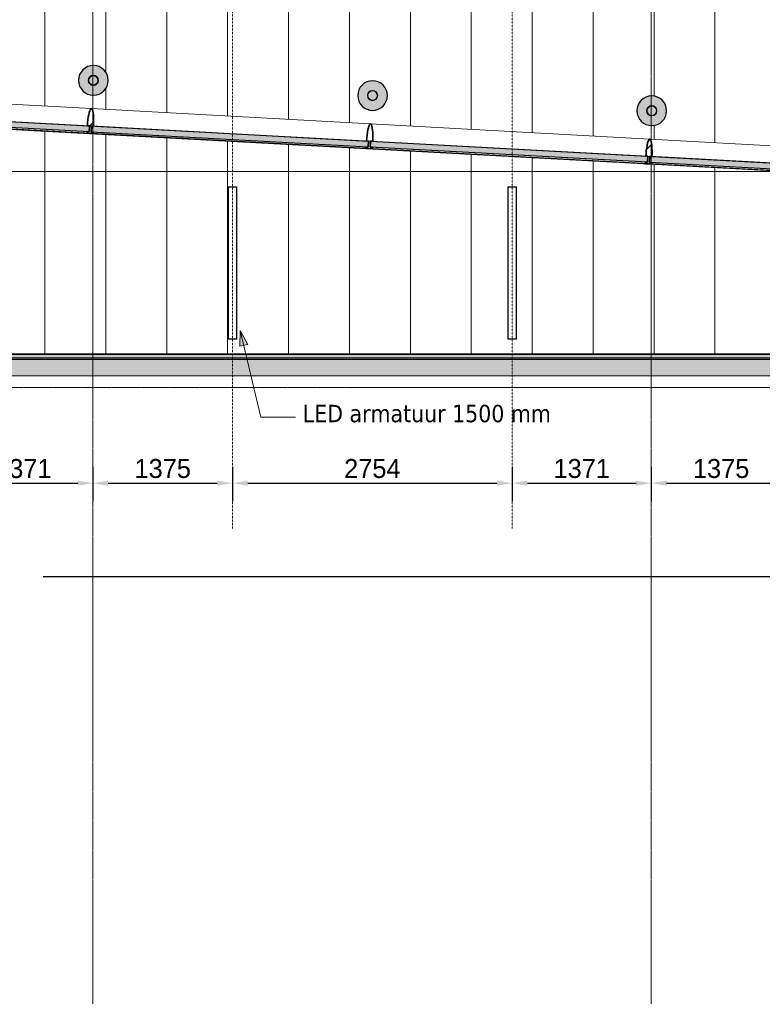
# Model space of a CAD drawing. Header units: millimetres. Extents: x 3625 to 171676, y -65096 to 217166.
# Tile 188 of 256: x 66851 to 74165, y -3247 to 6451. Entities that reach past the tile are written whole.
import ezdxf

# ---------------------------------------------------------------- set-up
doc = ezdxf.new("R2010")
doc.units = ezdxf.units.MM
doc.linetypes.add('gestippeld-fijn', pattern=[3, 1.5, -1.5])
doc.linetypes.add('stramien', pattern=[22.225, 12.7, -3.175, 3.175, -3.175])
for name, color, linetype, lineweight in [('A-ANNO-DIMS', 1, 'Continuous', 18), ('A-ANNO-IDEN', 2, 'Continuous', 18), ('A-CLNG-SUSP', 5, 'Continuous', 25), ('A-DETL', 5, 'Continuous', 13), ('A-GENM', 6, 'Continuous', 18), ('A-GLAZ', 6, 'Continuous', 18), ('A-GLAZ-CWMG', 3, 'Continuous', 18), ('A-ROOF', 4, 'Continuous', 18), ('A-ROOF-PATT', 8, 'Continuous', 18), ('S-COLS', 6, 'Continuous', 18), ('S-GRID', 1, 'Continuous', 18)]:
    doc.layers.add(name, color=color, linetype=linetype, lineweight=lineweight)
doc.layers.add('ATN Houtenlatten plafond moduul 600x1200 mm', color=20, linetype='Continuous')
doc.styles.add('Frutiger_3', font='txt', dxfattribs={"height": 186.571782})
doc.styles.add('Tahoma_1', font='TAHOMA.TTF', dxfattribs={"height": 171.388889})
doc.dimstyles.new('00_KU_2_5mm_-_pijl', dxfattribs={"dimscale": 304.8, "dimtxt": 250, "dimasz": 0.492126, "dimexe": 0.590551, "dimexo": 0.0625, "dimgap": 0.164042, "dimtad": 1, "dimdec": 0, "dimzin": 0, "dimdsep": 46, "dimtxsty": 'Frutiger_3', "dimsah": 1, "dimcen": 0.09, "dimdle": 0.590551, "dimazin": 0, "dimtfac": 1, "dimtdec": 0, "dimtix": 1, "dimtmove": 0, "dimatfit": 3, "dimfxl": 0.590551, "dimfxlon": 1, "dimtvp": 1, "dimtolj": 1, "dimtzin": 0, "dimarcsym": 2})
doc.dimstyles.new('00_KU_2_5mm_-_pijl_1', dxfattribs={"dimscale": 304.8, "dimtxt": 250, "dimasz": 0.492126, "dimexe": 0.590551, "dimexo": 0.0625, "dimgap": 0.164042, "dimtad": 1, "dimdec": 0, "dimzin": 0, "dimdsep": 46, "dimtxsty": 'Frutiger_3', "dimsah": 1, "dimcen": 0.09, "dimdle": 0.590551, "dimazin": 0, "dimtfac": 1, "dimtdec": 0, "dimtix": 1, "dimtmove": 2, "dimatfit": 3, "dimfxl": 0.590551, "dimfxlon": 1, "dimtvp": 1, "dimtolj": 1, "dimtzin": 0, "dimarcsym": 2})

# ---------------------------------------------------------------- blocks, each defined once
blk = doc.blocks.new('28_ABT-C_staal_hout kolom RV - gelam_ houten kolom $150-300-150 kwal GL32H-2892877-Plotview plafond eerste Verdieping - 1 op 100')
at = {"layer": 'S-COLS', "lineweight": 5}
h = blk.add_hatch(color=256, dxfattribs=at)
h.paths.add_polyline_path([(0, -146.1), (37.8, -141.1), (73, -126.5), (103.3, -103.3), (126.5, -73), (141.1, -37.8), (146.1, 0), (141.1, 37.8), (126.5, 73), (100.3, 105.6), (73, 126.5), (37.8, 141.1), (0, 146.1), (-37.8, 141.1), (-73, 126.5), (-103.3, 103.3), (-126.5, 73), (-141.1, 37.8), (-146.1, 0), (-141.1, -37.8), (-126.5, -73), (-103.3, -103.3), (-73, -126.5), (-37.8, -141.1)], flags=0)
h.paths.add_polyline_path([(0, -50.8), (-13.1, -49.1), (-25.4, -44), (-35.9, -35.9), (-45, -22.9), (-49.2, -11.9), (-50.8, 0), (-47.9, 16), (-44, 25.4), (-32.4, 38.6), (-22.9, 45), (-11.9, 49.2), (0, 50.8), (16, 47.9), (25.4, 44), (38.6, 32.4), (45, 22.9), (49.2, 11.9), (50.8, 0), (49.1, -13.1), (44, -25.4), (32.4, -38.6), (22.9, -45), (11.9, -49.2)], flags=0)
h.paths.add_polyline_path([(0, -45.8), (12.4, -44), (25.4, -37.7), (32.4, -32.4), (39.7, -22.9), (44.2, -11.9), (45.8, 0), (44, 12.4), (37.7, 25.4), (32.4, 32.4), (22.9, 39.7), (11.9, 44.2), (0, 45.8), (-13.1, 43.7), (-25.4, 37.7), (-32.4, 32.4), (-39.7, 22.9), (-44.2, 11.9), (-45.8, 0), (-43.7, -13.1), (-39.7, -22.9), (-32.4, -32.4), (-22.9, -39.7), (-11.9, -44.2)], flags=0)
at = {"layer": 'S-COLS', "color": 250, "lineweight": 25}
for start, end in [(0, 180), (180, 0)]:
    blk.add_arc((0, 0), 146.1, start, end, dxfattribs=at)
at = {"layer": 'S-COLS', "color": 170, "lineweight": 5}
for radius, start, end in [(50.8, 0, 180), (50.8, 180, 0), (45.8, 0, 180), (45.8, 180, 0)]:
    blk.add_arc((0, 0), radius, start, end, dxfattribs=at)
blk = doc.blocks.new('28_ABT-C_staal_hout kolom RV - gelam_ houten kolom $150-300-150 kwal GL32H-2892879-Plotview plafond eerste Verdieping - 1 op 100')
at = {"layer": 'S-COLS', "lineweight": 5}
h = blk.add_hatch(color=256, dxfattribs=at)
h.paths.add_polyline_path([(0, -146.5), (37.9, -141.5), (73.3, -126.9), (103.6, -103.6), (126.9, -73.3), (141.8, -35.9), (146.5, 0), (141.5, 37.9), (126.9, 73.3), (103.6, 103.6), (73.3, 126.9), (37.9, 141.5), (0, 146.5), (-37.9, 141.5), (-73.3, 126.9), (-103.6, 103.6), (-126.9, 73.3), (-141.5, 37.9), (-146.5, 0), (-141.5, -37.9), (-126.9, -73.3), (-103.6, -103.6), (-73.3, -126.9), (-37.9, -141.5)], flags=0)
h.paths.add_polyline_path([(0, -50.8), (-13.1, -49.1), (-25.4, -44), (-38.6, -32.4), (-45, -22.9), (-49.2, -11.9), (-50.8, 0), (-47.9, 16), (-44, 25.4), (-32.4, 38.6), (-22.9, 45), (-11.9, 49.2), (0, 50.8), (13.1, 49.1), (25.4, 44), (38.6, 32.4), (45, 22.9), (49.2, 11.9), (50.8, 0), (49.1, -13.1), (44, -25.4), (32.4, -38.6), (24.8, -44.2), (11.9, -49.2)], flags=0)
h.paths.add_polyline_path([(0, -45.8), (12.4, -44), (24.4, -38.5), (32.4, -32.4), (39.7, -22.9), (44.2, -11.9), (45.8, 0), (44, 12.4), (37.7, 25.4), (29.9, 34.3), (22.9, 39.7), (11.9, 44.2), (0, 45.8), (-13.1, 43.7), (-25.4, 37.7), (-32.4, 32.4), (-39.7, 22.9), (-44.2, 11.9), (-45.8, 0), (-43.7, -13.1), (-39.7, -22.9), (-32.4, -32.4), (-22.9, -39.7), (-11.9, -44.2)], flags=0)
at = {"layer": 'S-COLS', "color": 250, "lineweight": 25}
for start, end in [(0, 180), (180, 0)]:
    blk.add_arc((0, 0), 146.5, start, end, dxfattribs=at)
at = {"layer": 'S-COLS', "color": 170, "lineweight": 5}
for radius, start, end in [(50.8, 0, 180), (50.8, 180, 0), (45.8, 0, 180), (45.8, 180, 0)]:
    blk.add_arc((0, 0), radius, start, end, dxfattribs=at)
blk = doc.blocks.new('28_ABT-C_staal_hout kolom RV - gelam_ houten kolom $150-300-150 kwal GL32H-V21-Plotview plafond eerste Verdieping - 1 op 100')
at = {"layer": 'S-COLS', "lineweight": 5}
h = blk.add_hatch(color=256, dxfattribs=at)
h.paths.add_polyline_path([(0, -146.5), (37.9, -141.5), (73.3, -126.9), (103.6, -103.6), (126.9, -73.3), (141.5, -37.9), (146.5, 0), (141.5, 37.9), (126.9, 73.3), (103.6, 103.6), (73.3, 126.9), (37.9, 141.5), (0, 146.5), (-37.9, 141.5), (-73.3, 126.9), (-103.6, 103.6), (-126.9, 73.3), (-141.5, 37.9), (-146.5, 0), (-141.5, -37.9), (-126.9, -73.3), (-103.6, -103.6), (-73.3, -126.9), (-37.9, -141.5)], flags=0)
h.paths.add_polyline_path([(0, -50.8), (-13.1, -49.1), (-25.4, -44), (-35.9, -35.9), (-45, -22.9), (-49.2, -11.9), (-50.8, 0), (-49.1, 13.1), (-44, 25.4), (-32.4, 38.6), (-22.9, 45), (-11.9, 49.2), (0, 50.8), (13.1, 49.1), (25.4, 44), (38.6, 32.4), (45, 22.9), (49.1, 13.1), (50.8, 0), (49.1, -13.1), (44, -25.4), (32.4, -38.6), (22.9, -45), (11.9, -49.2)], flags=0)
h.paths.add_polyline_path([(0, -45.8), (12.4, -44), (24.4, -38.5), (32.4, -32.4), (39.7, -22.9), (44.2, -11.9), (45.8, 0), (44, 12.4), (37.7, 25.4), (32.4, 32.4), (22.9, 39.7), (11.9, 44.2), (0, 45.8), (-13.1, 43.7), (-25.4, 37.7), (-32.4, 32.4), (-39.7, 22.9), (-44.2, 11.9), (-45.8, 0), (-43.7, -13.1), (-39.7, -22.9), (-32.4, -32.4), (-22.9, -39.7), (-11.9, -44.2)], flags=0)
at = {"layer": 'S-COLS', "color": 250, "lineweight": 25}
for start, end in [(0.01962, 179.98038), (180, 0)]:
    blk.add_arc((0, 0), 146.5, start, end, dxfattribs=at)
at = {"layer": 'S-COLS', "color": 170, "lineweight": 5}
for radius, start, end in [(50.8, 0, 180), (50.8, 180, 0), (45.8, 0, 180), (45.8, 180, 0)]:
    blk.add_arc((0, 0), radius, start, end, dxfattribs=at)
blk = doc.blocks.new('10844_ABT model nieuw_export 08-11-2012_rvt-1-Plotview plafond eerste Verdieping - 1 op 100')
at = {"color": 170, "lineweight": 5}
for name, p in [('28_ABT-C_staal_hout kolom RV - gelam_ houten kolom $150-300-150 kwal GL32H-2892879-Plotview plafond eerste Verdieping - 1 op 100', (21020.8, 5853.4)), ('28_ABT-C_staal_hout kolom RV - gelam_ houten kolom $150-300-150 kwal GL32H-2892877-Plotview plafond eerste Verdieping - 1 op 100', (23770.8, 5703.7)), ('28_ABT-C_staal_hout kolom RV - gelam_ houten kolom $150-300-150 kwal GL32H-V21-Plotview plafond eerste Verdieping - 1 op 100', (26520.8, 5553.9))]:
    blk.add_blockref(name, p, dxfattribs=at)
blk = doc.blocks.new('Rectangular Mullion - 36_KA_houten vliesgevel 170 randprofiel links glas 60-4728640-Plotview plafond eerste Verdieping - 1 op 100')
at = {"layer": 'A-GLAZ-CWMG'}
for p, q in [((8626.4, 6248), (10001.4, 6173.1)), ((8613.1, 6003.3), (9958.1, 5930.1))]:
    blk.add_line(p, q, dxfattribs=at)
blk = doc.blocks.new('Rectangular Mullion - 36_KA_houten vliesgevel 170 randprofiel links glas 60-V3-Plotview plafond eerste Verdieping - 1 op 100')
at = {"layer": 'A-GLAZ-CWMG'}
for p, q in [((21001.4, 5574.6), (22376.4, 5499.8)), ((21018, 5328.3), (22363.1, 5255.1))]:
    blk.add_line(p, q, dxfattribs=at)
blk = doc.blocks.new('Rectangular Mullion - 36_KA_houten vliesgevel 170 randprofiel links glas 60-4728633-Plotview plafond eerste Verdieping - 1 op 100')
at = {"layer": 'A-GLAZ-CWMG'}
for p, q in [((10001.4, 6173.1), (11376.4, 6098.3)), ((10018, 5926.9), (11363.1, 5853.7))]:
    blk.add_line(p, q, dxfattribs=at)
blk = doc.blocks.new('Rectangular Mullion - 36_KA_houten vliesgevel 170 verticaal glas 60-V11-Plotview plafond eerste Verdieping - 1 op 100')
at = {"layer": 'A-GLAZ-CWMG'}
h = blk.add_hatch(dxfattribs=at)
h.set_pattern_fill('FP_15', color=256, style=0, pattern_type=2)
h.set_pattern_definition([(311.885, (25887.95, 6507.4), (472.749, 423.95), []), (311.885, (26046.47, 6498.8), (896.699, -48.799), []), (311.885, (25729.44, 6516.06), (896.699, -48.799), [])])
h.paths.add_polyline_path([(30, 45), (30, 30), (10, 30), (10, -30), (30, -30), (28.2, -88.1), (23, -139.3), (19.3, -160.2), (13.9, -180.1), (10.3, -189.7), (5.2, -197.4), (0, -200), (-5.2, -197.4), (-10.3, -189.7), (-15, -177.2), (-19.3, -160.2), (-23, -139.3), (-28.2, -88.1), (-30, -30), (-10, -30), (-10, 30), (-30, 30), (-30, 45)], flags=0)
at = {"layer": 'A-GLAZ-CWMG', "lineweight": 35}
for p, q in [((30, 45), (-30, 45)), ((-30, 45), (-30, 30)), ((-30, 30), (-10, 30)), ((-10, 30), (-10, -30)), ((10, -30), (10, 30)), ((10, 30), (30, 30)), ((30, 30), (30, 45)), ((-10, -30), (-30, -30)), ((30, -30), (10, -30))]:
    blk.add_line(p, q, dxfattribs=at)
at = {"layer": 'A-GLAZ-CWMG', "lineweight": 35, "flags": 128}
blk.add_lwpolyline([(-30, -30), (-29.5, -59.5), (-28.2, -88.1), (-26, -115), (-23, -139.3), (-19.3, -160.2), (-15, -177.2), (-10.3, -189.7), (-5.2, -197.4), (0, -200), (5.2, -197.4), (10.3, -189.7), (15, -177.2), (19.3, -160.2), (23, -139.3), (26, -115), (28.2, -88.1), (29.5, -59.5), (30, -30)], dxfattribs=at)
blk = doc.blocks.new('Rectangular Mullion - 36_KA_houten vliesgevel 170 verticaal glas 60-V12-Plotview plafond eerste Verdieping - 1 op 100')
at = {"layer": 'A-GLAZ-CWMG', "lineweight": 35}
for p, q in [((30, 45), (-30, 45)), ((-30, 45), (-30, 30)), ((-30, 30), (-10, 30)), ((-10, 30), (-10, -30)), ((10, -30), (10, 30)), ((10, 30), (30, 30)), ((30, 30), (30, 45)), ((-10, -30), (-30, -30)), ((30, -30), (10, -30))]:
    blk.add_line(p, q, dxfattribs=at)
at = {"layer": 'A-GLAZ-CWMG', "lineweight": 35, "flags": 128}
blk.add_lwpolyline([(-30, -30), (-29.5, -59.5), (-28.2, -88.1), (-26, -115), (-23, -139.3), (-19.3, -160.2), (-15, -177.2), (-10.3, -189.7), (-5.2, -197.4), (0, -200), (5.2, -197.4), (10.3, -189.7), (15, -177.2), (19.3, -160.2), (23, -139.3), (26, -115), (28.2, -88.1), (29.5, -59.5), (30, -30)], dxfattribs=at)
blk = doc.blocks.new('Rectangular Mullion - 36_KA_houten vliesgevel 170 verticaal glas 60-V13-Plotview plafond eerste Verdieping - 1 op 100')
at = {"layer": 'A-GLAZ-CWMG'}
h = blk.add_hatch(dxfattribs=at)
h.set_pattern_fill('FP_16', color=256, style=0, pattern_type=2)
h.set_pattern_definition([(311.885, (20379.8, 6507.4), (472.749, 423.95), []), (311.885, (20538.3, 6498.8), (896.699, -48.799), []), (311.885, (20221.3, 6516.06), (896.699, -48.799), [])])
h.paths.add_polyline_path([(30, 45), (30, 30), (10, 30), (10, -30), (30, -30), (28.2, -88.1), (23, -139.3), (19.3, -160.2), (15, -177.2), (10.3, -189.7), (5.2, -197.4), (0, -200), (-5.2, -197.4), (-10.3, -189.7), (-15, -177.2), (-19.3, -160.2), (-23, -139.3), (-28.2, -88.1), (-30, -30), (-10, -30), (-10, 30), (-30, 30), (-30, 45)], flags=0)
at = {"layer": 'A-GLAZ-CWMG', "lineweight": 35}
for p, q in [((30, 45), (-30, 45)), ((-30, 45), (-30, 30)), ((-30, 30), (-10, 30)), ((-10, 30), (-10, -30)), ((10, -30), (10, 30)), ((10, 30), (30, 30)), ((30, 30), (30, 45)), ((-10, -30), (-30, -30)), ((30, -30), (10, -30))]:
    blk.add_line(p, q, dxfattribs=at)
at = {"layer": 'A-GLAZ-CWMG', "lineweight": 35, "flags": 128}
blk.add_lwpolyline([(-30, -30), (-29.5, -59.5), (-28.2, -88.1), (-26, -115), (-23, -139.3), (-19.3, -160.2), (-15, -177.2), (-10.3, -189.7), (-5.2, -197.4), (0, -200), (5.2, -197.4), (10.3, -189.7), (15, -177.2), (19.3, -160.2), (23, -139.3), (26, -115), (28.2, -88.1), (29.5, -59.5), (30, -30)], dxfattribs=at)
blk = doc.blocks.new('27_KU_bovenkant dakrand luifel publiekshal - 27_KU_bovenkant dakrand luifel publiekshal-3094114-Plotview plafond eerste Verdieping - 1 op 100')
at = {"layer": 'A-ROOF-PATT'}
blk.add_hatch(color=256, dxfattribs=at).paths.add_polyline_path([(4896.7, 3120.6), (35420.1, 3120.6), (35420.1, 4544.6), (35398.6, 4545.5), (35398.6, 3155.2), (4943.6, 3155.2), (4943.6, 3167.5), (4931.3, 3155.2)], flags=0)
at = {"layer": 'A-ROOF'}
blk.add_line((27574.6, 4971.5), (27569.8, 4971.5), dxfattribs=at)
blk = doc.blocks.new('27_KU_dakgoot publiekshal - 27_KU_dakgoot publiekshal-3097409-Plotview plafond eerste Verdieping - 1 op 100')
at = {"layer": 'A-ROOF-PATT'}
for points in [[(34929.5, 2994.5), (35420.1, 2994.5), (35420.1, 3102.4), (4878.5, 3102.4), (4878.5, 17166.1), (4770.6, 17166.1), (4770.6, 2994.5), (33194.7, 2994.5)], [(34929.5, 3102.4), (35420.1, 3102.4), (35420.1, 3106.4), (4882.5, 3106.4), (4882.5, 17166.1), (4878.5, 17166.1), (4878.5, 3102.4), (33194.7, 3102.4)], [(34929.5, 3106.4), (35420.1, 3106.4), (35420.1, 3120.6), (4896.7, 3120.6), (4896.7, 17166.1), (4882.5, 17166.1), (4882.5, 3106.4), (33194.7, 3106.4)], [(35420.1, 2944.1), (35420.1, 2994.5), (4770.6, 2994.5), (4720.2, 2944.1), (34929.5, 2944.1)]]:
    blk.add_hatch(color=256, dxfattribs=at).paths.add_polyline_path(points, flags=0)
at = {"layer": 'A-ROOF'}
for p, q in [((4882.5, 3106.4), (35420.1, 3106.4)), ((4896.7, 3120.6), (35420.1, 3120.6)), ((35420.1, 3102.4), (4878.5, 3102.4)), ((4720.2, 2944.1), (35420.1, 2944.1))]:
    blk.add_line(p, q, dxfattribs=at)
blk = doc.blocks.new('System Panel - 36_KA_glas 60-10171704-Plotview plafond eerste Verdieping - 1 op 100')
at = {"layer": 'A-GLAZ'}
blk.add_hatch(color=256, dxfattribs=at).paths.add_polyline_path([(1367, -30), (1367, 30), (-1367, 30), (-1367, -30), (1290.9, -30)], flags=0)
at = {"layer": 'A-GLAZ', "lineweight": 25}
for p, q in [((-1367, -30), (-1367, 30)), ((-1367, 30), (1367, 30)), ((1367, 30), (1367, -30)), ((1367, -30), (-1367, -30))]:
    blk.add_line(p, q, dxfattribs=at)
blk = doc.blocks.new('System Panel - 36_KA_glas 60-7818063-Plotview plafond eerste Verdieping - 1 op 100')
at = {"layer": 'A-GLAZ'}
blk.add_hatch(color=256, dxfattribs=at).paths.add_polyline_path([(1367, -30), (1367, 30), (-1367, 30), (-1367, -30), (1093, -30)], flags=0)
at = {"layer": 'A-GLAZ', "lineweight": 25}
for p, q in [((-1367, -30), (-1367, 30)), ((-1367, 30), (1367, 30)), ((1367, 30), (1367, -30)), ((1367, -30), (-1367, -30))]:
    blk.add_line(p, q, dxfattribs=at)
blk = doc.blocks.new('System Panel - 36_KA_glas 60-10185186-Plotview plafond eerste Verdieping - 1 op 100')
at = {"layer": 'A-GLAZ'}
blk.add_hatch(color=256, dxfattribs=at).paths.add_polyline_path([(1361.1, -30), (1361.1, 30), (-1361.1, 30), (-1361.1, -30), (998.5, -30)], flags=0)
at = {"layer": 'A-GLAZ', "lineweight": 25}
for p, q in [((-1361.1, -30), (-1361.1, 30)), ((-1361.1, 30), (1361.1, 30)), ((1361.1, 30), (1361.1, -30)), ((1361.1, -30), (-1361.1, -30))]:
    blk.add_line(p, q, dxfattribs=at)
blk = doc.blocks.new('63_KA_Etaloid armatuur - 1500 mm-14435909-Plotview plafond eerste Verdieping - 1 op 100')
at = {"layer": 'A-GENM'}
for p, q in [((-750, 42.5), (-750, -42.5)), ((750, 42.5), (-750, 42.5)), ((-747.5, 40), (-747.5, -40)), ((747.5, 40), (-747.5, 40)), ((747.5, -40), (747.5, 40)), ((750, -42.5), (750, 42.5)), ((-750, -42.5), (750, -42.5)), ((-747.5, -40), (747.5, -40))]:
    blk.add_line(p, q, dxfattribs=at)
blk = doc.blocks.new('*D671')
at = {"layer": 'A-ANNO-DIMS', "color": 0, "lineweight": -2, "transparency": 16777216}
for p, q in [((90070.6, -59802.6), (90070.6, -60143.5)), ((91441.5, -59802.6), (91441.5, -60143.5)), ((90220.6, -59963.5), (91291.5, -59963.5))]:
    blk.add_line(p, q, dxfattribs=at)
at = {"layer": 'A-ANNO-DIMS', "color": 0, "transparency": 16777216}
for points in [[(90220.6, -59938.5), (90220.6, -59988.5), (90070.6, -59963.5)], [(91291.5, -59938.5), (91291.5, -59988.5), (91441.5, -59963.5)]]:
    blk.add_solid(points, dxfattribs=at)
at = {"layer": 'Defpoints', "color": 0, "transparency": 16777216}
for p in [(90070.6, -59783.5), (91441.5, -59783.5), (91441.5, -59963.5)]:
    blk.add_point(p, dxfattribs=at)
at = {"layer": 'A-ANNO-DIMS', "color": 0, "transparency": 16777216, "insert": (90756, -59820.2), "char_height": 186.57, "attachment_point": 5, "style": 'Frutiger_3'}
blk.add_mtext('\\A1;1371', dxfattribs=at)
blk = doc.blocks.new('*D672')
at = {"layer": 'A-ANNO-DIMS', "color": 0, "lineweight": -2, "transparency": 16777216}
for p, q in [((91441.5, -59802.6), (91441.5, -60143.5)), ((92816.5, -59802.6), (92816.5, -60143.5)), ((91591.5, -59963.5), (92666.5, -59963.5))]:
    blk.add_line(p, q, dxfattribs=at)
at = {"layer": 'A-ANNO-DIMS', "color": 0, "transparency": 16777216}
for points in [[(91591.5, -59938.5), (91591.5, -59988.5), (91441.5, -59963.5)], [(92666.5, -59938.5), (92666.5, -59988.5), (92816.5, -59963.5)]]:
    blk.add_solid(points, dxfattribs=at)
at = {"layer": 'Defpoints', "color": 0, "transparency": 16777216}
for p in [(91441.5, -59783.5), (92816.5, -59783.5), (92816.5, -59963.5)]:
    blk.add_point(p, dxfattribs=at)
at = {"layer": 'A-ANNO-DIMS', "color": 0, "transparency": 16777216, "insert": (92129, -59820.2), "char_height": 186.57, "attachment_point": 5, "style": 'Frutiger_3'}
blk.add_mtext('\\A1;1375', dxfattribs=at)
blk = doc.blocks.new('*D673')
at = {"layer": 'A-ANNO-DIMS', "color": 0, "lineweight": -2, "transparency": 16777216}
for p, q in [((92816.5, -59802.6), (92816.5, -60143.5)), ((95570.6, -59802.6), (95570.6, -60143.5)), ((92966.5, -59963.5), (95420.6, -59963.5))]:
    blk.add_line(p, q, dxfattribs=at)
at = {"layer": 'A-ANNO-DIMS', "color": 0, "transparency": 16777216}
for points in [[(92966.5, -59938.5), (92966.5, -59988.5), (92816.5, -59963.5)], [(95420.6, -59938.5), (95420.6, -59988.5), (95570.6, -59963.5)]]:
    blk.add_solid(points, dxfattribs=at)
at = {"layer": 'Defpoints', "color": 0, "transparency": 16777216}
for p in [(92816.5, -59783.5), (95570.6, -59783.5), (95570.6, -59963.5)]:
    blk.add_point(p, dxfattribs=at)
at = {"layer": 'A-ANNO-DIMS', "color": 0, "transparency": 16777216, "insert": (94193.5, -59820.2), "char_height": 186.57, "attachment_point": 5, "style": 'Frutiger_3'}
blk.add_mtext('\\A1;2754', dxfattribs=at)
blk = doc.blocks.new('*D674')
at = {"layer": 'A-ANNO-DIMS', "color": 0, "lineweight": -2, "transparency": 16777216}
for p, q in [((95570.6, -59802.6), (95570.6, -60143.5)), ((96941.5, -59802.6), (96941.5, -60143.5)), ((95720.6, -59963.5), (96791.5, -59963.5))]:
    blk.add_line(p, q, dxfattribs=at)
at = {"layer": 'A-ANNO-DIMS', "color": 0, "transparency": 16777216}
for points in [[(95720.6, -59938.5), (95720.6, -59988.5), (95570.6, -59963.5)], [(96791.5, -59938.5), (96791.5, -59988.5), (96941.5, -59963.5)]]:
    blk.add_solid(points, dxfattribs=at)
at = {"layer": 'Defpoints', "color": 0, "transparency": 16777216}
for p in [(95570.6, -59783.5), (96941.5, -59783.5), (96941.5, -59963.5)]:
    blk.add_point(p, dxfattribs=at)
at = {"layer": 'A-ANNO-DIMS', "color": 0, "transparency": 16777216, "insert": (96256, -59820.2), "char_height": 186.57, "attachment_point": 5, "style": 'Frutiger_3'}
blk.add_mtext('\\A1;1371', dxfattribs=at)
blk = doc.blocks.new('*D675')
at = {"layer": 'A-ANNO-DIMS', "color": 0, "lineweight": -2, "transparency": 16777216}
for p, q in [((96941.5, -59802.6), (96941.5, -60143.5)), ((98316.5, -59802.6), (98316.5, -60143.5)), ((97091.5, -59963.5), (98166.5, -59963.5))]:
    blk.add_line(p, q, dxfattribs=at)
at = {"layer": 'A-ANNO-DIMS', "color": 0, "transparency": 16777216}
for points in [[(97091.5, -59938.5), (97091.5, -59988.5), (96941.5, -59963.5)], [(98166.5, -59938.5), (98166.5, -59988.5), (98316.5, -59963.5)]]:
    blk.add_solid(points, dxfattribs=at)
at = {"layer": 'Defpoints', "color": 0, "transparency": 16777216}
for p in [(96941.5, -59783.5), (98316.5, -59783.5), (98316.5, -59963.5)]:
    blk.add_point(p, dxfattribs=at)
at = {"layer": 'A-ANNO-DIMS', "color": 0, "transparency": 16777216, "insert": (97629, -59820.2), "char_height": 186.57, "attachment_point": 5, "style": 'Frutiger_3'}
blk.add_mtext('\\A1;1375', dxfattribs=at)
blk = doc.blocks.new('*D679')
at = {"layer": 'A-ANNO-DIMS', "color": 0, "lineweight": -2, "transparency": 16777216}
for p, q in [((76324.8, -60725.5), (76324.8, -61066.5)), ((103816.5, -60725.5), (103816.5, -61066.5)), ((76474.8, -60886.5), (85885.4, -60886.5)), ((103666.5, -60886.5), (90951.8, -60886.5))]:
    blk.add_line(p, q, dxfattribs=at)
at = {"layer": 'A-ANNO-DIMS', "color": 0, "transparency": 16777216}
for points in [[(76474.8, -60861.5), (76474.8, -60911.5), (76324.8, -60886.5)], [(103666.5, -60861.5), (103666.5, -60911.5), (103816.5, -60886.5)]]:
    blk.add_solid(points, dxfattribs=at)
at = {"layer": 'Defpoints', "color": 0, "transparency": 16777216}
for p in [(76324.8, -60706.5), (103816.5, -60706.5), (103816.5, -60886.5)]:
    blk.add_point(p, dxfattribs=at)
at = {"layer": 'A-ANNO-DIMS', "color": 0, "transparency": 16777216, "insert": (88418.6, -60832.2), "char_height": 186.572, "attachment_point": 5, "line_spacing_factor": 1.017696, "style": 'Frutiger_3'}
blk.add_mtext('\\A1;27492\\Pmaatvoering armaturen publiekshal', dxfattribs=at)
blk = doc.blocks.new('A$C49543151')
at = {"layer": 'A-ANNO-IDEN'}
blk.add_hatch(color=256, dxfattribs=at).paths.add_polyline_path([(-12683.7, -13572.9), (-12687.8, -13728.2), (-12609.6, -13709.4)], flags=0)
for p, q in [((-12683.7, -13572.9), (-12687.8, -13728.2)), ((-12609.6, -13709.4), (-12683.7, -13572.9)), ((-12683.7, -13572.9), (-12478.9, -14426.2)), ((-12687.8, -13728.2), (-12609.6, -13709.4)), ((-12478.9, -14426.2), (-12137.6, -14426.2))]:
    blk.add_line(p, q, dxfattribs=at)
at = {"layer": 'A-CLNG-SUSP'}
for p, q in [((-17930.7, -11427.5), (248, -12416.6)), ((248, -13807), (-30207, -13807))]:
    blk.add_line(p, q, dxfattribs=at)
at = {"layer": 'A-DETL', "linetype": 'gestippeld-fijn'}
for p, q in [((-12759, -15524.3), (-12759, 1175.7)), ((-10004.8, -15524.3), (-10004.8, 1175.7))]:
    blk.add_line(p, q, dxfattribs=at)
at = {"layer": 'A-DETL'}
for p, q in [((-14607, 0), (-14607, -11362.7)), ((-14007, 0), (-14007, -11018.2)), ((-13407, 0), (-13407, -11428)), ((-12807, 0), (-12807, -11460.6)), ((-12207, 0), (-12207, -11496.1)), ((-11607, 0), (-11607, -11525.9)), ((-11007, 0), (-11007, -11558.6)), ((-10407, 0), (-10407, -11591.2)), ((-9807, 0), (-9807, -11623.9)), ((-9207, 0), (-9207, -11656.5)), ((-8607, 0), (-8607, -11257.8)), ((-8007, 0), (-8007, -11721.8)), ((-14607, -11608.3), (-14607, -13807)), ((-14007, -11640.7), (-14007, -13807)), ((-13407, -11673.4), (-13407, -13807)), ((-12807, -11706), (-12807, -13807)), ((-12207, -11738.6), (-12207, -13807)), ((-11607, -11771.3), (-11607, -13807)), ((-11007, -11807), (-11007, -13807)), ((-10407, -11836.9), (-10407, -13807)), ((-9807, -11867), (-9807, -13807)), ((-9207, -11901.9), (-9207, -13807)), ((-6999.8, -12007), (-30207, -12007)), ((-8607, -11934.5), (-8607, -13807)), ((-8007, -11967), (-8007, -13807))]:
    blk.add_line(p, q, dxfattribs=at)
at = {"layer": 'A-GENM', "rotation": 90.00000000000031}
for p in [(-12759, -12907), (-10004.8, -12907)]:
    blk.add_blockref('63_KA_Etaloid armatuur - 1500 mm-14435909-Plotview plafond eerste Verdieping - 1 op 100', p, dxfattribs=at)
at = {"layer": 'A-ANNO-IDEN', "insert": (-12067.2, -14304.6), "char_height": 171.389, "width": 3002.282, "attachment_point": 1, "line_spacing_factor": 1.000232, "style": 'Tahoma_1'}
blk.add_mtext('LED armatuur 1500 mm', dxfattribs=at)
at = {"layer": 'A-ANNO-DIMS'}
for base, p1, p2, override, picture, middle in [((-14134, -15076.4), (-15504.8, -14896.4), (-14134, -14896.4), {"dimpost": '<>', "dimfxl": 1370.833333}, '*D671', (-14819.4, -14933.2)), ((-12759, -15076.4), (-14134, -14896.4), (-12759, -14896.4), {"dimpost": '<>', "dimfxl": 1375}, '*D672', (-13446.5, -14933.2)), ((-10004.8, -15076.4), (-12759, -14896.4), (-10004.8, -14896.4), {"dimpost": '<>', "dimfxl": 2754.166667}, '*D673', (-11381.9, -14933.2)), ((-8634, -15076.4), (-10004.8, -14896.4), (-8634, -14896.4), {"dimpost": '<>', "dimfxl": 1370.833333}, '*D674', (-9319.4, -14933.2)), ((-7259, -15076.4), (-8634, -14896.4), (-7259, -14896.4), {"dimpost": '<>', "dimfxl": 1375}, '*D675', (-7946.5, -14933.2))]:
    dim = blk.add_linear_dim(base=base, p1=p1, p2=p2, dimstyle='00_KU_2_5mm_-_pijl', override=override, dxfattribs=at)
    dim.commit()
    dim.dimension.update_dxf_attribs({"geometry": picture, "text_midpoint": middle, "insert": (-105575.4, 44887.1)})
dim = blk.add_linear_dim(base=(-1759, -15999.4), p1=(-29250.6, -15819.4), p2=(-1759, -15819.4), text='<>\\Xmaatvoering armaturen publiekshal', dimstyle='00_KU_2_5mm_-_pijl_1', override={"dimpost": '<>', "dimfxl": 27491.666667}, dxfattribs=at)
dim.commit()
dim.dimension.update_dxf_attribs({"geometry": '*D679', "text_midpoint": (-17156.8, -15945.1), "dimtype": 128, "insert": (-105575.4, 44887.1)})

msp = doc.modelspace()

# ---------------------------------------------------------------- linework, layer by layer
at = {"layer": 'A-CLNG-SUSP'}
for p, q in [((63775.3, 5534.7), (81954, 4545.5)), ((81954, 3155.2), (51499, 3155.2))]:
    msp.add_line(p, q, dxfattribs=at)
at = {"layer": 'A-DETL', "lineweight": 18}
for p, q in [((67699, 5766.8), (67699, 5566.8)), ((73099, 5408), (73099, 5273))]:
    msp.add_line(p, q, dxfattribs=at)
at = {"layer": 'ATN Houtenlatten plafond moduul 600x1200 mm', "color": 7}
for points in [[(53303.1, 16993.2), (53303.1, 17166.1), (51499, 17166.1), (51499, 3155.2), (81954, 3155.2), (81954, 4545.5), (53390.6, 6099.8), (52856.9, 16993.2)], [(52935.6, 16918.2), (53462.2, 6171.3), (81957.6, 4620.7), (81957.6, 4981.5), (81706, 4981.5), (81706, 16962.2), (56604.5, 16962.2), (56604.5, 16948.2), (56574.5, 16948.2), (56574.5, 16918.2)]]:
    msp.add_lwpolyline(points, close=True, dxfattribs=at)
at = {"layer": 'S-GRID', "linetype": 'stramien'}
for p, q in [((67572, 41627.6), (67572, -3246.7)), ((73072, 41627.6), (73072, -3246.7)), ((45331.5, 2828.2), (111342, 2828.2))]:
    msp.add_line(p, q, dxfattribs=at)

# ---------------------------------------------------------------- block references
at = {"color": 250, "lineweight": 5}
msp.add_blockref('10844_ABT model nieuw_export 08-11-2012_rvt-1-Plotview plafond eerste Verdieping - 1 op 100', (46555.4, 0), dxfattribs=at)
msp.add_blockref('A$C49543151', (81706, 16962.2))
at = {"layer": 'A-GLAZ', "rotation": 356.885355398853}
for name, p in [('System Panel - 36_KA_glas 60-10185186-Plotview plafond eerste Verdieping - 1 op 100', (66176.9, 5449.4)), ('System Panel - 36_KA_glas 60-10171704-Plotview plafond eerste Verdieping - 1 op 100', (68921, 5300)), ('System Panel - 36_KA_glas 60-7818063-Plotview plafond eerste Verdieping - 1 op 100', (71671, 5150.4)), ('System Panel - 36_KA_glas 60-7818063-Plotview plafond eerste Verdieping - 1 op 100', (74421, 5000.8))]:
    msp.add_blockref(name, p, dxfattribs=at)
at = {"layer": 'A-GLAZ-CWMG'}
for name, p in [('Rectangular Mullion - 36_KA_houten vliesgevel 170 randprofiel links glas 60-4728640-Plotview plafond eerste Verdieping - 1 op 100', (57555.4, -598.6)), ('Rectangular Mullion - 36_KA_houten vliesgevel 170 randprofiel links glas 60-V3-Plotview plafond eerste Verdieping - 1 op 100', (46555.4, 0)), ('Rectangular Mullion - 36_KA_houten vliesgevel 170 randprofiel links glas 60-4728640-Plotview plafond eerste Verdieping - 1 op 100', (60305.4, -748.2)), ('Rectangular Mullion - 36_KA_houten vliesgevel 170 randprofiel links glas 60-4728633-Plotview plafond eerste Verdieping - 1 op 100', (60305.4, -748.2)), ('Rectangular Mullion - 36_KA_houten vliesgevel 170 randprofiel links glas 60-4728640-Plotview plafond eerste Verdieping - 1 op 100', (63055.4, -897.8)), ('Rectangular Mullion - 36_KA_houten vliesgevel 170 randprofiel links glas 60-4728633-Plotview plafond eerste Verdieping - 1 op 100', (63055.4, -897.8))]:
    msp.add_blockref(name, p, dxfattribs=at)
at = {"layer": 'A-GLAZ-CWMG', "extrusion": (0, 0, -1), "rotation": 183.114644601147}
for name, p in [('Rectangular Mullion - 36_KA_houten vliesgevel 170 verticaal glas 60-V11-Plotview plafond eerste Verdieping - 1 op 100', (-67546, 5374.9)), ('Rectangular Mullion - 36_KA_houten vliesgevel 170 verticaal glas 60-V12-Plotview plafond eerste Verdieping - 1 op 100', (-70296, 5225.2)), ('Rectangular Mullion - 36_KA_houten vliesgevel 170 verticaal glas 60-V13-Plotview plafond eerste Verdieping - 1 op 100', (-73046, 5075.6))]:
    msp.add_blockref(name, p, dxfattribs=at)
at = {"layer": 'A-ROOF'}
for name in ['27_KU_dakgoot publiekshal - 27_KU_dakgoot publiekshal-3097409-Plotview plafond eerste Verdieping - 1 op 100', '27_KU_bovenkant dakrand luifel publiekshal - 27_KU_bovenkant dakrand luifel publiekshal-3094114-Plotview plafond eerste Verdieping - 1 op 100']:
    msp.add_blockref(name, (46555.4, 0), dxfattribs=at)

doc.saveas('drawing.dxf')
